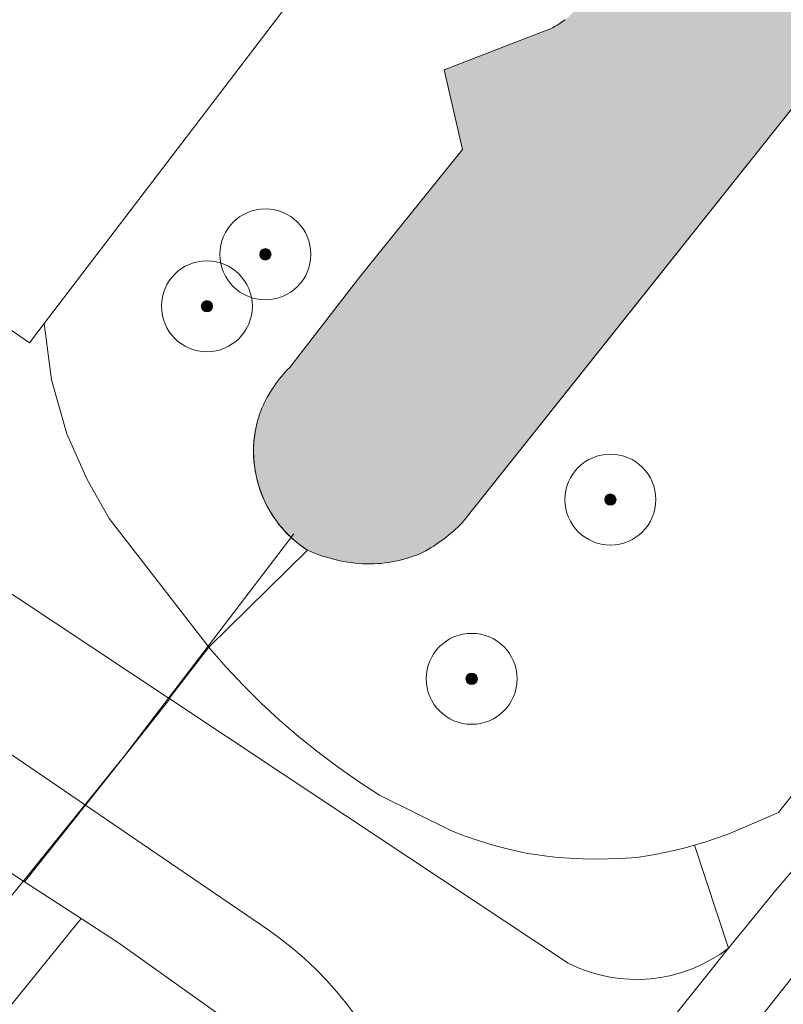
# Model space of a CAD drawing. Header units: metres. Extents: x 125349 to 128236, y 501602 to 503797.
# Tile 166 of 256: x 126983 to 127000, y 502071 to 502093. Entities that reach past the tile are written whole.
import ezdxf

# ---------------------------------------------------------------- set-up
doc = ezdxf.new("R2010")
doc.units = ezdxf.units.M
doc.layers.get('0').update_dxf_attribs({"linetype": 'CONTINUOUS'})
for name, color, linetype, lineweight in [('B-WE-GK-BESCHOEIING-G', 130, 'GK-BESCHOEIING-SO', 18), ('B-WE-GR-BEPLANTING_CULTUUR_HEESTERS-GV', 90, 'CONTINUOUS', 18), ('B-WE-GR-BOOM-S-500', 90, 'CONTINUOUS', 18), ('B-WE-GR-GROENVOORZIENING-GV', 80, 'CONTINUOUS', 18), ('B-WE-KW-KUNSTWERK_DUIKER-G', 170, 'CONTINUOUS', 18), ('B-WE-OG-TERREIN_BEGROEID-GV', 7, 'CONTINUOUS', 18), ('B-WE-OG-WATER-GV', 130, 'CONTINUOUS', 18), ('B-WE-OG-WEG-GV', 7, 'CONTINUOUS', 18), ('B-WE-VH-GESLOTENVERHARDING_ASFALT-GV', 10, 'CONTINUOUS', 18), ('B-WE-VW-MARKERING_PICTOGRAM-G', 7, 'CONTINUOUS', 18)]:
    doc.layers.add(name, color=color, linetype=linetype, lineweight=lineweight)
doc.layers.add('B-WE-OG-WATER-V', color=7, linetype='CONTINUOUS', lineweight=18, true_color=0xbee8ff)
doc.linetypes.add('GK-BESCHOEIING-SO', pattern='A,18,-3,[1,NLCS.SHX,S=0.6,R=0,X=0,Y=0],-3', length=24)

# ---------------------------------------------------------------- blocks, each defined once
blk = doc.blocks.new('SGR-BOOM_01-SO')
at = {"linetype": 'ByBlock', "lineweight": 18}
h = blk.add_hatch(color=0, dxfattribs=at)
h.dxf.hatch_style = 1
edge = h.paths.add_edge_path()
edge.add_arc((0, 0), 0.25, 0, 360)
at = {"color": 0, "linetype": 'ByBlock', "lineweight": 18}
for radius in [2, 0.25]:
    blk.add_circle((0, 0), radius, dxfattribs=at)

msp = doc.modelspace()

# ---------------------------------------------------------------- hatches: boundary and pattern name
at = {"layer": 'B-WE-OG-WATER-V'}
h = msp.add_hatch(color=256, dxfattribs=at)
edge = h.paths.add_edge_path()
edge.add_line((127146.932, 502282.446), (127145.997, 502281.283))
edge.add_line((127145.997, 502281.283), (127125.073, 502254.623))
edge.add_line((127125.073, 502254.623), (127121.315, 502250))
edge.add_line((127121.315, 502250), (127105.7, 502230.321))
edge.add_line((127105.7, 502230.321), (127092.161, 502213.258))
edge.add_line((127092.161, 502213.258), (127073.659, 502190.454))
edge.add_line((127073.659, 502190.454), (127048.805, 502159.686))
edge.add_line((127048.805, 502159.686), (127016.739, 502119.704))
edge.add_line((127016.739, 502119.704), (127011.991, 502113.788))
edge.add_line((127011.991, 502113.788), (127006.339, 502106.746))
edge.add_line((127006.339, 502106.746), (127001.514, 502100.734))
edge.add_line((127001.514, 502100.734), (127000, 502098.829))
edge.add_line((127000, 502098.829), (126995.757, 502093.501))
edge.add_arc((126994.3375606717, 502094.3677425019), 1.663144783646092, 307.9346775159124, 328.59079517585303, ccw=False)
edge.add_arc((126994.2664725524, 502094.469720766), 1.787290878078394, 290.89769663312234, 307.7223175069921, ccw=False)
edge.add_line((126994.904, 502092.8), (126992.703, 502091.951))
edge.add_line((126992.703, 502091.951), (126993.101, 502090.199))
edge.add_line((126993.101, 502090.199), (126990.848, 502087.398))
edge.add_line((126990.848, 502087.398), (126989.296, 502085.403))
edge.add_arc((126991.4469296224, 502083.2823067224), 3.020569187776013, 135.4055568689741, 155.9768027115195)
edge.add_arc((126991.2467602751, 502083.5113356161), 2.747468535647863, 158.6408285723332, 165.4837753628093)
edge.add_arc((126991.0979633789, 502083.564824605), 2.590054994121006, 165.804203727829, 203.7908151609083)
edge.add_arc((126991.083956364, 502083.5575017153), 2.57428440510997, 203.7674406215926, 237.2676172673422)
edge.add_arc((126991.1180157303, 502084.5584883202), 3.472775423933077, 245.7557651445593, 267.920465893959)
edge.add_arc((126991.0457743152, 502083.9855336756), 2.898032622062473, 268.9367896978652, 294.3356598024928)
edge.add_arc((126990.5264571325, 502084.5055459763), 3.595174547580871, 298.4650758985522, 315.5746966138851)
edge.add_line((126993.094, 502081.989), (126996.543, 502086.319))
edge.add_line((126996.543, 502086.319), (127000, 502090.659))
edge.add_line((127000, 502090.659), (127002.168, 502093.374))
edge.add_line((127002.168, 502093.374), (127018.05, 502113.191))
edge.add_line((127018.05, 502113.191), (127031.108, 502129.472))
edge.add_line((127031.108, 502129.472), (127061.611, 502167.612))
edge.add_line((127061.611, 502167.612), (127076.18, 502185.636))
edge.add_line((127076.18, 502185.636), (127097.104, 502211.626))
edge.add_line((127097.104, 502211.626), (127127.528, 502250))
edge.add_line((127127.528, 502250), (127141.585, 502267.668))
edge.add_line((127141.585, 502267.668), (127174.668, 502308.914))
edge.add_line((127174.668, 502308.914), (127184.906, 502321.879))
edge.add_line((127184.906, 502321.879), (127188.636, 502326.611))
edge.add_line((127188.636, 502326.611), (127189.054, 502327.119))
edge.add_line((127189.054, 502327.119), (127190.095, 502328.384))
edge.add_line((127190.095, 502328.384), (127190.593, 502328.989))
edge.add_line((127190.593, 502328.989), (127194.521, 502333.834))
edge.add_line((127194.521, 502333.834), (127200.996, 502341.901))
edge.add_line((127200.996, 502341.901), (127210.601, 502354.098))
edge.add_line((127210.601, 502354.098), (127221.457, 502367.694))
edge.add_line((127221.457, 502367.694), (127227.76, 502375.492))
edge.add_line((127227.76, 502375.492), (127239.316, 502389.987))
edge.add_line((127239.316, 502389.987), (127250.522, 502404.183))
edge.add_line((127250.522, 502404.183), (127250.931, 502404.69))
edge.add_line((127250.931, 502404.69), (127252.814, 502407.025))
edge.add_line((127252.814, 502407.025), (127253.223, 502407.532))
edge.add_line((127253.223, 502407.532), (127261.528, 502418.029))
edge.add_line((127261.528, 502418.029), (127262.16, 502418.83))
edge.add_line((127262.16, 502418.83), (127280.756, 502442.371))
edge.add_line((127280.756, 502442.371), (127281.388, 502443.172))
edge.add_line((127281.388, 502443.172), (127288.742, 502452.27))
edge.add_line((127288.742, 502452.27), (127292.844, 502457.368))
edge.add_line((127292.844, 502457.368), (127301.099, 502467.765))
edge.add_line((127301.099, 502467.765), (127310.554, 502479.662))
edge.add_line((127310.554, 502479.662), (127316.457, 502487.01))
edge.add_line((127316.457, 502487.01), (127326.723, 502500))
edge.add_line((127326.723, 502500), (127333.71, 502508.963))
edge.add_line((127333.71, 502508.963), (127335.017, 502510.607))
edge.add_line((127335.017, 502510.607), (127336.627, 502512.7))
edge.add_line((127336.627, 502512.7), (127337.733, 502514.095))
edge.add_line((127337.733, 502514.095), (127339.041, 502516.04))
edge.add_line((127339.041, 502516.04), (127342.413, 502521.025))
edge.add_line((127342.413, 502521.025), (127343.922, 502523.169))
edge.add_line((127343.922, 502523.169), (127345.282, 502525.313))
edge.add_line((127345.282, 502525.313), (127347.094, 502528.256))
edge.add_line((127347.094, 502528.256), (127349.97, 502532.701))
edge.add_line((127349.97, 502532.701), (127348.925, 502534.188))
edge.add_line((127348.925, 502534.188), (127347.874, 502534.784))
edge.add_line((127347.874, 502534.784), (127345.706, 502535.075))
edge.add_line((127345.706, 502535.075), (127344.77, 502533.818))
edge.add_line((127344.77, 502533.818), (127343.611, 502531.773))
edge.add_line((127343.611, 502531.773), (127342.1, 502529.279))
edge.add_line((127342.1, 502529.279), (127339.935, 502525.888))
edge.add_line((127339.935, 502525.888), (127339.482, 502525.14))
edge.add_line((127339.482, 502525.14), (127334.298, 502517.512))
edge.add_line((127334.298, 502517.512), (127333.645, 502516.715))
edge.add_line((127333.645, 502516.715), (127330.276, 502512.38))
edge.add_line((127330.276, 502512.38), (127324.635, 502505.193))
edge.add_line((127324.635, 502505.193), (127320.559, 502500))
edge.add_line((127320.559, 502500), (127316.56, 502494.911))
edge.add_line((127316.56, 502494.911), (127303.003, 502478.016))
edge.add_line((127303.003, 502478.016), (127288.996, 502460.371))
edge.add_line((127288.996, 502460.371), (127283.864, 502454.114))
edge.add_line((127283.864, 502454.114), (127280.592, 502450.124))
edge.add_line((127280.592, 502450.124), (127273.338, 502440.977))
edge.add_line((127273.338, 502440.977), (127272.406, 502439.824))
edge.add_line((127272.406, 502439.824), (127267.412, 502433.643))
edge.add_line((127267.412, 502433.643), (127265.784, 502431.629))
edge.add_line((127265.784, 502431.629), (127264.526, 502430.033))
edge.add_line((127264.526, 502430.033), (127263.689, 502428.97))
edge.add_line((127263.689, 502428.97), (127258.337, 502422.178))
edge.add_line((127258.337, 502422.178), (127257.079, 502420.582))
edge.add_line((127257.079, 502420.582), (127256.73, 502420.141))
edge.add_line((127256.73, 502420.141), (127247.423, 502408.377))
edge.add_line((127247.423, 502408.377), (127247.074, 502407.936))
edge.add_line((127247.074, 502407.936), (127233.567, 502391.041))
edge.add_line((127233.567, 502391.041), (127220.66, 502374.896))
edge.add_line((127220.66, 502374.896), (127210.055, 502361.549))
edge.add_line((127210.055, 502361.549), (127195.947, 502343.954))
edge.add_line((127195.947, 502343.954), (127192.549, 502339.583))
edge.add_line((127192.549, 502339.583), (127188.794, 502334.752))
edge.add_line((127188.794, 502334.752), (127187.242, 502332.86))
edge.add_line((127187.242, 502332.86), (127186.557, 502331.941))
edge.add_line((127186.557, 502331.941), (127186.756, 502331.78))
edge.add_line((127186.756, 502331.78), (127186.503, 502331.467))
edge.add_line((127186.503, 502331.467), (127186.448, 502331.398))
edge.add_line((127186.448, 502331.398), (127186.353, 502331.281))
edge.add_line((127186.353, 502331.281), (127186.067, 502330.928))
edge.add_line((127186.067, 502330.928), (127185.323, 502330.007))
edge.add_line((127185.323, 502330.007), (127185.112, 502329.746))
edge.add_line((127185.112, 502329.746), (127184.871, 502329.447))
edge.add_line((127184.871, 502329.447), (127184.543, 502329.336))
edge.add_line((127184.543, 502329.336), (127182.177, 502326.417))
edge.add_line((127182.177, 502326.417), (127166.026, 502306.191))
edge.add_line((127166.026, 502306.191), (127162.786, 502302.162))
edge.add_line((127162.786, 502302.162), (127146.932, 502282.446))

# ---------------------------------------------------------------- linework, layer by layer
at = {"layer": 'B-WE-GK-BESCHOEIING-G', "flags": 128}
for points in [[(126993.094, 502081.989), (127000, 502090.659), (127002.168, 502093.374), (127018.05, 502113.191), (127031.108, 502129.472), (127061.611, 502167.612), (127076.18, 502185.636), (127097.104, 502211.626), (127127.528, 502250), (127141.585, 502267.668), (127174.668, 502308.914), (127184.906, 502321.879), (127188.636, 502326.611)], [(126994.904, 502092.8), (126992.703, 502091.951), (126993.101, 502090.199), (126990.848, 502087.398), (126989.296, 502085.403)]]:
    msp.add_lwpolyline(points, dxfattribs=at)
at = {"layer": 'B-WE-GK-BESCHOEIING-G'}
for points in [[(126995.36, 502093.056, -0.07354341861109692), (126994.904, 502092.8)], [(126989.296, 502085.403, 0.0900008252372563), (126988.688, 502084.512)], [(126988.688, 502084.512, 0.02986686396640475), (126988.587, 502084.2)], [(126988.587, 502084.2, 0.3222771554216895), (126989.692, 502081.392)], [(126992.24, 502081.345, 0.07479380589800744), (126993.094, 502081.989)], [(126989.692, 502081.392, 0.09701440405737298), (126990.992, 502081.088)], [(126990.992, 502081.088, 0.1112794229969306), (126992.24, 502081.345)]]:
    msp.add_lwpolyline(points, format="xyb", dxfattribs=at)
at = {"layer": 'B-WE-GR-BEPLANTING_CULTUUR_HEESTERS-GV', "flags": 128}
msp.add_lwpolyline([(126987.527, 502079.254), (126985.331, 502082.09), (126985.207, 502082.309), (126984.848, 502082.942), (126984.4, 502083.95), (126984.061, 502085.136), (126983.904, 502086.374), (126983.58, 502085.95), (126975.554, 502091.501), (126975.811, 502091.859), (126974.182, 502092.987), (126974.123, 502092.889), (126973.673, 502093.223), (126970.682, 502088.723), (126986.655, 502078.127)], close=True, dxfattribs=at)
for points in [[(126983.47, 502074.099), (126974.382, 502080.016), (126972.089, 502076.635), (126971.712, 502076.875), (126967.041, 502069.801), (126966.835, 502069.926), (126967.321, 502069.602), (126966.95, 502068.937), (126966.535, 502069.192)], [(126958.492, 502057.029), (126958.874, 502056.77), (126957.76, 502055.123), (126957.535, 502055.273), (126954.387, 502050.469), (126952.857, 502051.547), (126951.621, 502049.793), (126939.61, 502031.809), (126941.673, 502027.964), (126942.046, 502028.328), (126946.373, 502032.667), (126950.52, 502037.16), (126952.519, 502039.461), (126955.65, 502043.476), (126979.183, 502072.486), (126982.194, 502072.133), (126983.159, 502071.369), (126984.718, 502073.287), (126983.47, 502074.099)]]:
    msp.add_lwpolyline(points, dxfattribs=at)
at = {"layer": 'B-WE-GR-GROENVOORZIENING-GV', "flags": 128}
for points in [[(127189.054, 502327.119), (127188.636, 502326.611), (127184.906, 502321.879), (127174.668, 502308.914), (127141.585, 502267.668), (127127.528, 502250), (127097.104, 502211.626), (127076.18, 502185.636), (127061.611, 502167.612), (127031.108, 502129.472), (127018.05, 502113.191), (127002.168, 502093.374), (127000, 502090.659), (126996.543, 502086.319), (126993.094, 502081.989)], [(126989.692, 502081.392), (126987.527, 502079.254), (126987.545, 502079.23), (126987.908, 502078.816), (126988.286, 502078.415), (126988.677, 502078.027), (126989.081, 502077.653), (126989.498, 502077.292), (126989.926, 502076.947), (126990.367, 502076.616), (126990.818, 502076.3), (126991.28, 502076), (126992.861, 502075.216), (126993.164, 502075.103), (126993.469, 502075), (126993.778, 502074.906), (126994.089, 502074.823), (126994.403, 502074.749), (126994.536, 502074.72), (126994.711, 502074.694), (126994.96, 502074.661), (126995.21, 502074.635), (126995.457, 502074.617), (126995.751, 502074.602), (126996.051, 502074.597), (126996.307, 502074.6), (126996.564, 502074.61), (126996.82, 502074.626), (126996.984, 502074.64), (126997.119, 502074.661), (126997.333, 502074.697), (126997.549, 502074.739), (126997.761, 502074.785), (126997.973, 502074.837), (126998.208, 502074.901), (126998.457, 502074.976), (126998.693, 502075.055), (126998.924, 502075.138), (126999.156, 502075.23), (127000.057, 502075.624), (127001.772, 502077.794)], [(126978.907, 502049.952), (126989.454, 502062.91), (126990.332, 502064.094), (126990.494, 502067.538), (126989.564, 502069.89), (126985.535, 502072.755), (126984.718, 502073.287), (126983.159, 502071.369)]]:
    msp.add_lwpolyline(points, dxfattribs=at)
at = {"layer": 'B-WE-GR-GROENVOORZIENING-GV'}
for points in [[(126993.094, 502081.989, -0.07479380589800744), (126992.24, 502081.345)], [(126990.992, 502081.088, -0.097014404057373), (126989.692, 502081.392)], [(126992.24, 502081.345, -0.1112794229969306), (126990.992, 502081.088)]]:
    msp.add_lwpolyline(points, format="xyb", dxfattribs=at)
at = {"layer": 'B-WE-KW-KUNSTWERK_DUIKER-G', "flags": 128}
msp.add_lwpolyline([(126981.692, 502071.953), (126985.667, 502076.866), (126989.397, 502081.749)], dxfattribs=at)
at = {"layer": 'B-WE-OG-TERREIN_BEGROEID-GV', "flags": 128}
for points in [[(126995.757, 502093.501), (127000, 502098.829), (127001.514, 502100.734), (127006.339, 502106.746), (127011.991, 502113.788), (127008.2, 502116.27), (127006.786, 502117.203), (127005.822, 502115.768), (127006.917, 502115.032), (127001.145, 502106.441), (127000, 502107.21), (126999.87, 502107.297), (126983.904, 502086.374)], [(126989.296, 502085.403), (126990.848, 502087.398), (126993.101, 502090.199), (126992.703, 502091.951), (126994.904, 502092.8)], [(126983.904, 502086.374), (126984.061, 502085.136), (126984.4, 502083.95), (126984.848, 502082.942), (126985.207, 502082.309), (126985.331, 502082.09), (126987.527, 502079.254), (126989.692, 502081.392)]]:
    msp.add_lwpolyline(points, dxfattribs=at)
for points in [[(126983.904, 502086.374), (126999.87, 502107.297), (126990.601, 502113.537), (126986.9, 502108.072), (126982.763, 502101.966), (126975.811, 502091.859), (126975.554, 502091.501), (126983.58, 502085.95)], [(126967.43, 502087.245), (126963.832, 502081.89), (126971.712, 502076.875), (126972.089, 502076.635), (126974.382, 502080.016), (126983.47, 502074.099), (126984.808, 502075.784), (126981.473, 502078.056), (126975.599, 502081.886), (126969.616, 502085.788)]]:
    msp.add_lwpolyline(points, close=True, dxfattribs=at)
at = {"layer": 'B-WE-OG-TERREIN_BEGROEID-GV'}
for points in [[(126994.904, 502092.8, 0.07354341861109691), (126995.36, 502093.056)], [(126988.688, 502084.512, -0.09000082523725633), (126989.296, 502085.403)], [(126988.587, 502084.2, -0.02986686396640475), (126988.688, 502084.512)], [(126988.728, 502082.52, -0.1672825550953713), (126988.587, 502084.2)], [(126989.692, 502081.392, -0.1472221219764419), (126988.728, 502082.52)]]:
    msp.add_lwpolyline(points, format="xyb", dxfattribs=at)
at = {"layer": 'B-WE-OG-WATER-GV', "flags": 128}
for points in [[(126993.094, 502081.989), (126996.543, 502086.319), (127000, 502090.659), (127002.168, 502093.374), (127018.05, 502113.191)], [(126994.904, 502092.8), (126992.703, 502091.951), (126993.101, 502090.199), (126990.848, 502087.398)], [(126990.848, 502087.398), (126989.296, 502085.403)]]:
    msp.add_lwpolyline(points, dxfattribs=at)
at = {"layer": 'B-WE-OG-WATER-GV'}
for points in [[(126995.36, 502093.056, -0.07354341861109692), (126994.904, 502092.8)], [(126989.296, 502085.403, 0.0900008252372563), (126988.688, 502084.512)], [(126988.688, 502084.512, 0.02986686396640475), (126988.587, 502084.2)], [(126988.587, 502084.2, 0.1672825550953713), (126988.728, 502082.52)], [(126988.728, 502082.52, 0.1472221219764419), (126989.692, 502081.392)], [(126992.24, 502081.345, 0.07479380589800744), (126993.094, 502081.989)], [(126989.692, 502081.392, 0.09701440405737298), (126990.992, 502081.088)], [(126990.992, 502081.088, 0.1112794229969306), (126992.24, 502081.345)]]:
    msp.add_lwpolyline(points, format="xyb", dxfattribs=at)
at = {"layer": 'B-WE-OG-WEG-GV', "flags": 128}
for points in [[(127032.254, 502115.951), (127011.229, 502089.413), (127003.465, 502079.803), (127002.555, 502078.652), (127001.772, 502077.794), (127000.057, 502075.624), (126999.156, 502075.23), (126998.924, 502075.138), (126998.693, 502075.055), (126998.457, 502074.976), (126998.208, 502074.901), (126998.957, 502072.639), (127000, 502073.915), (127001.788, 502075.999), (127003.374, 502078.004), (127004.281, 502079.151), (127012.045, 502088.76), (127033.071, 502115.3)], [(126998.957, 502072.639), (126998.208, 502074.901), (126997.973, 502074.837), (126997.761, 502074.785), (126997.549, 502074.739), (126997.333, 502074.697), (126997.119, 502074.661), (126996.984, 502074.64), (126996.82, 502074.626), (126996.564, 502074.61), (126996.307, 502074.6), (126996.051, 502074.597), (126995.751, 502074.602), (126995.457, 502074.617), (126995.21, 502074.635), (126994.96, 502074.661), (126994.711, 502074.694), (126994.536, 502074.72), (126994.403, 502074.749), (126994.089, 502074.823), (126993.778, 502074.906), (126993.469, 502075), (126993.164, 502075.103), (126992.861, 502075.216), (126991.28, 502076), (126990.818, 502076.3), (126990.367, 502076.616), (126989.926, 502076.947), (126989.498, 502077.292), (126989.081, 502077.653), (126988.677, 502078.027), (126988.286, 502078.415), (126987.908, 502078.816), (126987.545, 502079.23), (126987.527, 502079.254), (126986.655, 502078.127), (126986.664, 502078.121)], [(126986.664, 502078.121), (126989.138, 502076.48), (126995.429, 502072.306)], [(126988.823, 502073.048), (126986.678, 502074.51), (126984.808, 502075.784), (126983.47, 502074.099), (126984.718, 502073.287), (126985.535, 502072.755), (126989.564, 502069.89), (126990.494, 502067.538), (126990.332, 502064.094), (126991.729, 502063.569)]]:
    msp.add_lwpolyline(points, dxfattribs=at)
at = {"layer": 'B-WE-OG-WEG-GV'}
for points in [[(126991.729, 502063.569, 0.3460115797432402), (126988.823, 502073.048)], [(126995.429, 502072.306, 0.2877036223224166), (126998.957, 502072.639)]]:
    msp.add_lwpolyline(points, format="xyb", dxfattribs=at)
at = {"layer": 'B-WE-VH-GESLOTENVERHARDING_ASFALT-GV', "flags": 128}
for points in [[(126917.378, 502116.005), (126918.327, 502115.573), (126934.876, 502108.428), (126937.331, 502107.216), (126939.654, 502105.855), (126964.422, 502089.249), (126965.986, 502088.207), (126967.43, 502087.245), (126969.616, 502085.788), (126975.599, 502081.886), (126981.473, 502078.056), (126984.808, 502075.784), (126986.137, 502077.457), (126986.664, 502078.121), (126986.655, 502078.127)], [(127033.071, 502115.3), (127012.045, 502088.76), (127004.281, 502079.151), (127003.374, 502078.004), (127001.788, 502075.999), (127000, 502073.915), (126998.957, 502072.639), (126997.536, 502070.856), (127000.604, 502068.317), (127001.818, 502069.785), (127001.502, 502070.028), (127001.348, 502070.283), (127001.319, 502070.648), (127001.402, 502070.931), (127002.486, 502072.391), (127008.022, 502079.576), (127012.828, 502086.06), (127034.004, 502112.897)], [(126986.655, 502078.127), (126970.682, 502088.723), (126968.253, 502090.338)], [(126995.429, 502072.306), (126989.138, 502076.48), (126986.664, 502078.121), (126986.137, 502077.457), (126984.808, 502075.784), (126986.678, 502074.51)], [(126986.678, 502074.51), (126988.823, 502073.048)], [(126991.729, 502063.569), (126997.536, 502070.856), (126998.957, 502072.639)]]:
    msp.add_lwpolyline(points, dxfattribs=at)
at = {"layer": 'B-WE-VH-GESLOTENVERHARDING_ASFALT-GV'}
for points in [[(126988.823, 502073.048, -0.3460115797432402), (126991.729, 502063.569)], [(126998.957, 502072.639, -0.2877036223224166), (126995.429, 502072.306)]]:
    msp.add_lwpolyline(points, format="xyb", dxfattribs=at)
at = {"layer": 'B-WE-VW-MARKERING_PICTOGRAM-G', "flags": 128}
msp.add_lwpolyline([(127066.833, 502155.172), (127019.634, 502096.389), (126979.167, 502045.199), (126973.162, 502037.819)], dxfattribs=at)

# ---------------------------------------------------------------- block references
at = {"layer": 'B-WE-GR-BOOM-S-500', "xscale": 0.5, "yscale": 0.5, "zscale": 0.5}
for p in [(126988.768, 502087.896), (126987.482, 502086.754), (126996.357, 502082.502), (126993.306, 502078.561)]:
    msp.add_blockref('SGR-BOOM_01-SO', p, dxfattribs=at)

doc.saveas('drawing.dxf')
